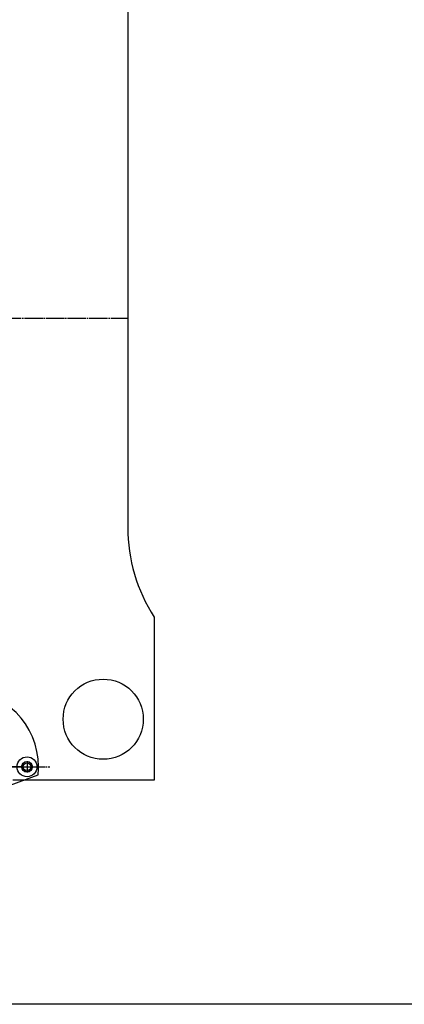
# Model space of a CAD drawing. Extents: x -1763 to 4575, y -3429 to 1051.
# Tile 66 of 80: x 2768 to 3019, y -2170 to -1527. Entities that reach past the tile are written whole.
import ezdxf

# ---------------------------------------------------------------- set-up
doc = ezdxf.new("R2010")
doc.units = 0
doc.linetypes.add('DASHED', pattern=[15, 7, -8])
doc.linetypes.add('DOT_CENTER', pattern=[14, 12, -1, 0, -1])
doc.layers.add('1', color=7, linetype='CONTINUOUS')

# ---------------------------------------------------------------- blocks, each defined once
blk = doc.blocks.new('PIN__241', base_point=(2750, -2034.88))
at = {"layer": '1', "color": 4, "linetype": 'CONTINUOUS'}
for centre, radius in [((2730, -2014.88), 20), ((2730, -1999.88), 4), ((2730, -1999.88), 2.2), ((2730, -2014.88), 10), ((2730, -2014.88), 8.6), ((2730, -2014.88), 5.9), ((2717.01, -2022.38), 4), ((2742.99, -2022.38), 4), ((2717.01, -2022.38), 2.2), ((2742.99, -2022.38), 2.2)]:
    blk.add_circle(centre, radius, dxfattribs=at)
blk = doc.blocks.new('FV__242', base_point=(2730, -2014.88))
at = {"layer": '1', "color": 6, "linetype": 'DOT_CENTER'}
for p, q in [((2730, -1962.23), (2730, -2014.88)), ((2674.37, -2014.88), (2730, -2014.88)), ((2730, -2014.88), (2787.37, -2014.88)), ((2730, -2041.02), (2730, -2014.88))]:
    blk.add_line(p, q, dxfattribs=at)
at = {"layer": '1', "color": 6, "linetype": 'CONTINUOUS'}
for p, q in [((2680.28, -2020.2), (2726.12, -2036.88)), ((2733.88, -2036.88), (2779.72, -2020.2)), ((2726.12, -2036.88), (2733.88, -2036.88))]:
    blk.add_line(p, q, dxfattribs=at)
for centre, radius in [((2730, -1972.38), 6.5), ((2730, -1972.38), 3.5), ((2730, -1999.88), 1.65), ((2730, -2014.88), 10), ((2687.5, -2014.88), 6.5), ((2687.5, -2014.88), 3.5), ((2772.5, -2014.88), 6.5), ((2772.5, -2014.88), 3.5), ((2717.01, -2022.38), 1.65), ((2742.99, -2022.38), 1.65)]:
    blk.add_circle(centre, radius, dxfattribs=at)
for centre, radius, start, end in [((2730, -2014.88), 50, 90, 180), ((2730, -2014.88), 50, 0, 90), ((2730, -1999.88), 2, 90, -22.37358), ((2730, -1999.88), 2, 61.23442, 90), ((2730, -2014.88), 50, 180, -173.89612), ((2730, -2014.88), 50, -6.10388, 0), ((2717.01, -2022.38), 2, 84.73635, -90), ((2717.01, -2022.38), 2, -90, -3.82495), ((2742.99, -2022.38), 2, 120.74494, -90), ((2742.99, -2022.38), 2, -90, 40.4948)]:
    blk.add_arc(centre, radius, start, end, dxfattribs=at)
at = {"layer": '1'}
blk.add_blockref('PIN__241', (2750, -2034.88), dxfattribs=at)
blk = doc.blocks.new('HEADPLATE_EG__245', base_point=(2052.24, -2091.02))
at = {"layer": '1', "color": 7, "linetype": 'CONTINUOUS'}
for p, q in [((2838.25, -1169.43), (2838.25, -1858.53)), ((2855.52, -1917.1), (2855.52, -2023.63)), ((2855.52, -2023.63), (2770.28, -2023.63))]:
    blk.add_line(p, q, dxfattribs=at)
at = {"layer": '1', "color": 1, "linetype": 'DOT_CENTER'}
for p, q in [((2361.88, -1721.88), (2838.12, -1721.88)), ((2772.5, -2011.13), (2772.5, -2018.63)), ((2768.75, -2014.88), (2674.94, -2014.88)), ((2768.75, -2014.88), (2783.46, -2014.88))]:
    blk.add_line(p, q, dxfattribs=at)
at = {"layer": '1', "color": 7, "linetype": 'DASHED'}
blk.add_line((2770.28, -2023.63), (2689.72, -2023.63), dxfattribs=at)
at = {"layer": '1', "color": 7, "linetype": 'CONTINUOUS'}
for centre, radius in [((2822.25, -1983.8), 26.16), ((2772.5, -2014.88), 2.5)]:
    blk.add_circle(centre, radius, dxfattribs=at)
blk.add_arc((2946.2, -1858.53), 107.95, 180, -147.14012, dxfattribs=at)
at = {"layer": '1', "color": 1, "linetype": 'CONTINUOUS'}
blk.add_arc((2772.5, -2014.88), 3, 139.15849, 41.72764, dxfattribs=at)
at = {"layer": '1'}
blk.add_blockref('FV__242', (2730, -2014.88), dxfattribs=at)
blk = doc.blocks.new('TEXT__258', base_point=(-2000, -2800))
at = {"layer": '1', "color": 1, "linetype": 'CONTINUOUS'}
blk.add_line((4500, -2170), (-700, -2170), dxfattribs=at)

msp = doc.modelspace()

# ---------------------------------------------------------------- block references
at = {"layer": '1'}
for name, p in [('TEXT__258', (-2000, -2800)), ('HEADPLATE_EG__245', (2052.24, -2091.02))]:
    msp.add_blockref(name, p, dxfattribs=at)

doc.saveas('drawing.dxf')
